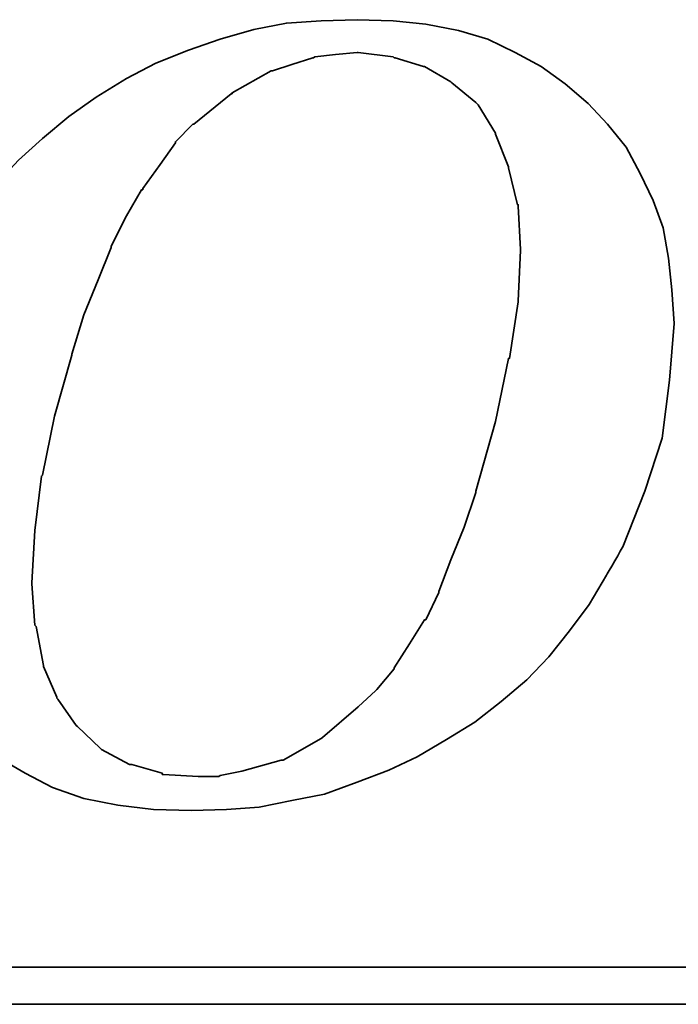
# Model space of a CAD drawing. Header units: millimetres. Extents: x 6 to 331, y 30 to 247.
# Tile 48 of 57: x 281.23 to 285, y 130.55 to 136.17. Entities that reach past the tile are written whole.
import ezdxf

# ---------------------------------------------------------------- set-up
doc = ezdxf.new("R2010")
doc.units = ezdxf.units.MM
doc.header["$LTSCALE"] = 0.2
doc.layers.add('layer 1', color=7, linetype='CONTINUOUS')

msp = doc.modelspace()

# ---------------------------------------------------------------- linework, layer by layer
at = {"layer": 'layer 1', "color": 1, "lineweight": 35}
for points, knots in [([(280.8686, 132.1878), (280.8686, 132.1878), (280.98, 132.0699), (280.98, 132.0699), (280.98, 132.0699), (280.98, 132.0699), (281.1168, 131.9578), (281.1168, 131.9578), (281.1168, 131.9578), (281.1168, 131.9578), (281.2658, 131.8716), (281.2658, 131.8716), (281.2658, 131.8716), (281.2658, 131.8716), (281.4213, 131.7899), (281.4213, 131.7899), (281.4213, 131.7899), (281.4213, 131.7899), (281.6015, 131.7277), (281.6015, 131.7277), (281.6015, 131.7277), (281.6015, 131.7277), (281.7946, 131.6901), (281.7946, 131.6901), (281.7946, 131.6901), (281.7946, 131.6901), (282, 131.6655), (282, 131.6655), (282, 131.6655), (282, 131.6655), (282.2171, 131.659), (282.2171, 131.659), (282.2171, 131.659), (282.2171, 131.659), (282.4167, 131.6655), (282.4167, 131.6655), (282.4167, 131.6655), (282.4167, 131.6655), (282.6026, 131.6785), (282.6026, 131.6785), (282.6026, 131.6785), (282.6026, 131.6785), (282.7893, 131.7154), (282.7893, 131.7154), (282.7893, 131.7154), (282.7893, 131.7154), (282.9759, 131.7524), (282.9759, 131.7524), (282.9759, 131.7524), (282.9759, 131.7524), (283.1625, 131.821), (283.1625, 131.821), (283.1625, 131.821), (283.1625, 131.821), (283.3427, 131.8897), (283.3427, 131.8897), (283.3427, 131.8897), (283.3427, 131.8897), (283.5047, 131.9649), (283.5047, 131.9649), (283.5047, 131.9649), (283.5047, 131.9649), (283.6731, 132.0634), (283.6731, 132.0634), (283.6731, 132.0634), (283.6731, 132.0634), (283.8351, 132.1632), (283.8351, 132.1632), (283.8351, 132.1632), (283.8351, 132.1632), (283.9842, 132.2811), (283.9842, 132.2811), (283.9842, 132.2811), (283.9842, 132.2811), (284.1326, 132.4055), (284.1326, 132.4055), (284.1326, 132.4055), (284.1326, 132.4055), (284.257, 132.5358), (284.257, 132.5358), (284.257, 132.5358), (284.257, 132.5358), (284.3756, 132.6855), (284.3756, 132.6855), (284.3756, 132.6855), (284.3756, 132.6855), (284.487, 132.8345), (284.487, 132.8345), (284.487, 132.8345), (284.487, 132.8345), (284.5868, 133.003), (284.5868, 133.003), (284.5868, 133.003), (284.5868, 133.003), (284.6801, 133.165), (284.6801, 133.165), (284.6801, 133.165), (284.6801, 133.165), (284.8052, 133.4819), (284.8052, 133.4819), (284.8052, 133.4819), (284.8052, 133.4819), (284.9043, 133.7858), (284.9043, 133.7858), (284.9043, 133.7858), (284.9043, 133.7858), (284.9471, 134.1163), (284.9471, 134.1163), (284.9471, 134.1163), (284.9471, 134.1163), (284.9724, 134.439), (284.9724, 134.439), (284.9724, 134.439), (284.9724, 134.439), (284.9594, 134.6321), (284.9594, 134.6321), (284.9594, 134.6321), (284.9594, 134.6321), (284.9413, 134.8122), (284.9413, 134.8122), (284.9413, 134.8122), (284.9413, 134.8122), (284.9108, 134.9859), (284.9108, 134.9859), (284.9108, 134.9859), (284.9108, 134.9859), (284.8538, 135.1414), (284.8538, 135.1414), (284.8538, 135.1414), (284.8538, 135.1414), (284.7793, 135.2969), (284.7793, 135.2969), (284.7793, 135.2969), (284.7793, 135.2969), (284.6983, 135.4466), (284.6983, 135.4466), (284.6983, 135.4466), (284.6983, 135.4466), (284.5933, 135.5769), (284.5933, 135.5769), (284.5933, 135.5769), (284.5933, 135.5769), (284.4812, 135.6954), (284.4812, 135.6954), (284.4812, 135.6954), (284.4812, 135.6954), (284.3509, 135.8075), (284.3509, 135.8075), (284.3509, 135.8075), (284.3509, 135.8075), (284.2136, 135.9073), (284.2136, 135.9073), (284.2136, 135.9073), (284.2136, 135.9073), (284.0645, 135.9877), (284.0645, 135.9877), (284.0645, 135.9877), (284.0645, 135.9877), (283.909, 136.0622), (283.909, 136.0622), (283.909, 136.0622), (283.909, 136.0622), (283.7418, 136.1121), (283.7418, 136.1121), (283.7418, 136.1121), (283.7418, 136.1121), (283.5546, 136.1497), (283.5546, 136.1497), (283.5546, 136.1497), (283.5546, 136.1497), (283.3679, 136.1678), (283.3679, 136.1678), (283.3679, 136.1678), (283.3679, 136.1678), (283.1625, 136.1743), (283.1625, 136.1743), (283.1625, 136.1743), (283.1625, 136.1743), (282.9571, 136.1678), (282.9571, 136.1678), (282.9571, 136.1678), (282.9571, 136.1678), (282.7588, 136.1549), (282.7588, 136.1549), (282.7588, 136.1549), (282.7588, 136.1549), (282.5715, 136.1186), (282.5715, 136.1186), (282.5715, 136.1186), (282.5715, 136.1186), (282.3791, 136.0622), (282.3791, 136.0622), (282.3791, 136.0622), (282.3791, 136.0622), (282.1989, 136.0006), (282.1989, 136.0006), (282.1989, 136.0006), (282.1989, 136.0006), (282.013, 135.9255), (282.013, 135.9255), (282.013, 135.9255), (282.013, 135.9255), (281.8445, 135.8386), (281.8445, 135.8386), (281.8445, 135.8386), (281.8445, 135.8386), (281.6708, 135.7324), (281.6708, 135.7324), (281.6708, 135.7324), (281.6708, 135.7324), (281.5153, 135.6209), (281.5153, 135.6209), (281.5153, 135.6209), (281.5153, 135.6209), (281.3656, 135.4965), (281.3656, 135.4965), (281.3656, 135.4965), (281.3656, 135.4965), (281.2289, 135.3721), (281.2289, 135.3721), (281.2289, 135.3721), (281.2289, 135.3721), (281.1045, 135.2412), (281.1045, 135.2412), (281.1045, 135.2412), (281.1045, 135.2412), (280.9865, 135.0921), (280.9865, 135.0921), (280.9865, 135.0921), (280.9865, 135.0921), (280.8803, 134.9554), (280.8803, 134.9554), (280.8803, 134.9554), (280.8803, 134.9554), (280.7934, 134.7993), (280.7934, 134.7993), (280.7934, 134.7993), (280.7934, 134.7993), (280.7196, 134.645), (280.7196, 134.645), (280.7196, 134.645), (280.7196, 134.645), (280.5822, 134.321), (280.5822, 134.321), (280.5822, 134.321), (280.5822, 134.321), (280.4889, 134.0158), (280.4889, 134.0158), (280.4889, 134.0158), (280.4889, 134.0158), (280.4396, 133.7184), (280.4396, 133.7184), (280.4396, 133.7184), (280.4396, 133.7184), (280.415, 133.432), (280.415, 133.432), (280.415, 133.432), (280.415, 133.432), (280.4267, 133.2583), (280.4267, 133.2583), (280.4267, 133.2583), (280.4267, 133.2583), (280.4461, 133.0898), (280.4461, 133.0898), (280.4461, 133.0898), (280.4461, 133.0898), (280.4513, 133.0898), (280.4513, 133.0898), (280.4513, 133.0898), (280.4513, 133.0898), (280.4772, 132.9162), (280.4772, 132.9162), (280.4772, 132.9162), (280.4772, 132.9162), (280.5329, 132.76), (280.5329, 132.76), (280.5329, 132.76), (280.5329, 132.76), (280.5951, 132.611), (280.5951, 132.611), (280.5951, 132.611), (280.5951, 132.611), (280.669, 132.4613), (280.669, 132.4613), (280.669, 132.4613), (280.669, 132.4613), (280.7623, 132.3252), (280.7623, 132.3252), (280.7623, 132.3252), (280.7623, 132.3252), (280.8686, 132.1878), (280.8686, 132.1878)], [0, 0, 0, 0, 0.013699, 0.013699, 0.013699, 0.013699, 0.027397, 0.027397, 0.027397, 0.027397, 0.041096, 0.041096, 0.041096, 0.041096, 0.054795, 0.054795, 0.054795, 0.054795, 0.068493, 0.068493, 0.068493, 0.068493, 0.082192, 0.082192, 0.082192, 0.082192, 0.09589, 0.09589, 0.09589, 0.09589, 0.109589, 0.109589, 0.109589, 0.109589, 0.123288, 0.123288, 0.123288, 0.123288, 0.136986, 0.136986, 0.136986, 0.136986, 0.150685, 0.150685, 0.150685, 0.150685, 0.164384, 0.164384, 0.164384, 0.164384, 0.178082, 0.178082, 0.178082, 0.178082, 0.191781, 0.191781, 0.191781, 0.191781, 0.205479, 0.205479, 0.205479, 0.205479, 0.219178, 0.219178, 0.219178, 0.219178, 0.232877, 0.232877, 0.232877, 0.232877, 0.246575, 0.246575, 0.246575, 0.246575, 0.260274, 0.260274, 0.260274, 0.260274, 0.273973, 0.273973, 0.273973, 0.273973, 0.287671, 0.287671, 0.287671, 0.287671, 0.30137, 0.30137, 0.30137, 0.30137, 0.315068, 0.315068, 0.315068, 0.315069, 0.328767, 0.328767, 0.328767, 0.328767, 0.342466, 0.342466, 0.342466, 0.342466, 0.356164, 0.356164, 0.356164, 0.356164, 0.369863, 0.369863, 0.369863, 0.369863, 0.383562, 0.383562, 0.383562, 0.383562, 0.39726, 0.39726, 0.39726, 0.39726, 0.410959, 0.410959, 0.410959, 0.410959, 0.424658, 0.424658, 0.424658, 0.424658, 0.438356, 0.438356, 0.438356, 0.438356, 0.452055, 0.452055, 0.452055, 0.452055, 0.465753, 0.465753, 0.465753, 0.465753, 0.479452, 0.479452, 0.479452, 0.479452, 0.493151, 0.493151, 0.493151, 0.493151, 0.506849, 0.506849, 0.506849, 0.506849, 0.520548, 0.520548, 0.520548, 0.520548, 0.534247, 0.534247, 0.534247, 0.534247, 0.547945, 0.547945, 0.547945, 0.547945, 0.561644, 0.561644, 0.561644, 0.561644, 0.575342, 0.575342, 0.575342, 0.575342, 0.589041, 0.589041, 0.589041, 0.589041, 0.60274, 0.60274, 0.60274, 0.60274, 0.616438, 0.616438, 0.616438, 0.616438, 0.630137, 0.630137, 0.630137, 0.630137, 0.643836, 0.643836, 0.643836, 0.643836, 0.657534, 0.657534, 0.657534, 0.657534, 0.671233, 0.671233, 0.671233, 0.671233, 0.684932, 0.684932, 0.684932, 0.684932, 0.69863, 0.69863, 0.69863, 0.69863, 0.712329, 0.712329, 0.712329, 0.712329, 0.726027, 0.726027, 0.726027, 0.726027, 0.739726, 0.739726, 0.739726, 0.739726, 0.753425, 0.753425, 0.753425, 0.753425, 0.767123, 0.767123, 0.767123, 0.767123, 0.780822, 0.780822, 0.780822, 0.780822, 0.794521, 0.794521, 0.794521, 0.794521, 0.808219, 0.808219, 0.808219, 0.808219, 0.821918, 0.821918, 0.821918, 0.821918, 0.835616, 0.835616, 0.835616, 0.835616, 0.849315, 0.849315, 0.849315, 0.849315, 0.863014, 0.863014, 0.863014, 0.863014, 0.876712, 0.876712, 0.876712, 0.876712, 0.890411, 0.890411, 0.890411, 0.890411, 0.90411, 0.90411, 0.90411, 0.90411, 0.917808, 0.917808, 0.917808, 0.917808, 0.931507, 0.931507, 0.931507, 0.931507, 0.945205, 0.945205, 0.945205, 0.945205, 0.958904, 0.958904, 0.958904, 0.958904, 0.972603, 0.972603, 0.972603, 0.972603, 0.986301, 0.986301, 0.986301, 0.986301, 1, 1, 1, 1]), ([(281.5334, 134.2653), (281.5334, 134.2653), (281.6015, 134.4895), (281.6015, 134.4895), (281.6015, 134.4895), (281.6015, 134.4895), (281.6825, 134.6884), (281.6825, 134.6884), (281.6825, 134.6884), (281.6825, 134.6884), (281.757, 134.8744), (281.757, 134.8744), (281.757, 134.8744), (281.757, 134.8744), (281.757, 134.8809), (281.757, 134.8809), (281.757, 134.8809), (281.757, 134.8809), (281.8445, 135.0546), (281.8445, 135.0546), (281.8445, 135.0546), (281.8445, 135.0546), (281.9313, 135.2036), (281.9313, 135.2036), (281.9313, 135.2036), (281.9313, 135.2036), (281.9378, 135.2036), (281.9378, 135.2036), (281.9378, 135.2036), (281.9378, 135.2036), (281.9378, 135.2101), (281.9378, 135.2101), (281.9378, 135.2101), (281.9378, 135.2101), (282.0369, 135.3468), (282.0369, 135.3468), (282.0369, 135.3468), (282.0369, 135.3468), (282.1244, 135.4719), (282.1244, 135.4719), (282.1244, 135.4719), (282.1244, 135.4719), (282.1244, 135.4771), (282.1244, 135.4771), (282.1244, 135.4771), (282.1244, 135.4771), (282.2236, 135.5769), (282.2236, 135.5769), (282.2236, 135.5769), (282.2236, 135.5769), (282.23, 135.5769), (282.23, 135.5769), (282.23, 135.5769), (282.23, 135.5769), (282.4419, 135.7518), (282.4419, 135.7518), (282.4419, 135.7518), (282.4419, 135.7518), (282.4484, 135.7518), (282.4484, 135.7518), (282.4484, 135.7518), (282.4484, 135.7518), (282.4484, 135.757), (282.4484, 135.757), (282.4484, 135.757), (282.4484, 135.757), (282.6713, 135.8814), (282.6713, 135.8814), (282.6713, 135.8814), (282.6713, 135.8814), (282.6785, 135.8814), (282.6785, 135.8814), (282.6785, 135.8814), (282.6785, 135.8814), (282.7893, 135.919), (282.7893, 135.919), (282.7893, 135.919), (282.7893, 135.919), (282.9085, 135.9566), (282.9085, 135.9566), (282.9085, 135.9566), (282.9085, 135.9566), (282.9137, 135.9566), (282.9137, 135.9566), (282.9137, 135.9566), (282.9137, 135.9566), (282.9202, 135.9631), (282.9202, 135.9631), (282.9202, 135.9631), (282.9202, 135.9631), (283.0381, 135.9747), (283.0381, 135.9747), (283.0381, 135.9747), (283.0381, 135.9747), (283.1625, 135.9877), (283.1625, 135.9877), (283.1625, 135.9877), (283.1625, 135.9877), (283.169, 135.9877), (283.169, 135.9877), (283.169, 135.9877), (283.169, 135.9877), (283.3679, 135.9631), (283.3679, 135.9631), (283.3679, 135.9631), (283.3679, 135.9631), (283.3738, 135.9566), (283.3738, 135.9566), (283.3738, 135.9566), (283.3738, 135.9566), (283.3802, 135.9566), (283.3802, 135.9566), (283.3802, 135.9566), (283.3802, 135.9566), (283.5416, 135.9073), (283.5416, 135.9073), (283.5416, 135.9073), (283.5416, 135.9073), (283.5481, 135.9073), (283.5481, 135.9073), (283.5481, 135.9073), (283.5481, 135.9073), (283.6971, 135.8192), (283.6971, 135.8192), (283.6971, 135.8192), (283.6971, 135.8192), (283.7036, 135.814), (283.7036, 135.814), (283.7036, 135.814), (283.7036, 135.814), (283.8403, 135.7013), (283.8403, 135.7013), (283.8403, 135.7013), (283.8403, 135.7013), (283.8468, 135.6954), (283.8468, 135.6954), (283.8468, 135.6954), (283.8468, 135.6954), (283.8533, 135.689), (283.8533, 135.689), (283.8533, 135.689), (283.8533, 135.689), (283.9531, 135.527), (283.9531, 135.527), (283.9531, 135.527), (283.9531, 135.527), (283.9531, 135.5211), (283.9531, 135.5211), (283.9531, 135.5211), (283.9531, 135.5211), (284.0269, 135.3345), (284.0269, 135.3345), (284.0269, 135.3345), (284.0269, 135.3345), (284.0269, 135.328), (284.0269, 135.328), (284.0269, 135.328), (284.0269, 135.328), (284.0775, 135.1174), (284.0775, 135.1174), (284.0775, 135.1174), (284.0775, 135.1174), (284.0827, 135.1174), (284.0827, 135.1174), (284.0827, 135.1174), (284.0827, 135.1174), (284.0827, 135.1103), (284.0827, 135.1103), (284.0827, 135.1103), (284.0827, 135.1103), (284.0956, 134.8615), (284.0956, 134.8615), (284.0956, 134.8615), (284.0956, 134.8615), (284.0956, 134.8556), (284.0956, 134.8556), (284.0956, 134.8556), (284.0956, 134.8556), (284.0827, 134.5699), (284.0827, 134.5699), (284.0827, 134.5699), (284.0827, 134.5699), (284.0827, 134.5634), (284.0827, 134.5634), (284.0827, 134.5634), (284.0827, 134.5634), (284.0334, 134.2407), (284.0334, 134.2407), (284.0334, 134.2407), (284.0334, 134.2407), (284.0269, 134.2407), (284.0269, 134.2407), (284.0269, 134.2407), (284.0269, 134.2407), (283.9531, 133.8791), (283.9531, 133.8791), (283.9531, 133.8791), (283.9531, 133.8791), (283.8403, 133.4819), (283.8403, 133.4819), (283.8403, 133.4819), (283.8403, 133.4819), (283.8403, 133.4747), (283.8403, 133.4747), (283.8403, 133.4747), (283.8403, 133.4747), (283.7729, 133.2765), (283.7729, 133.2765), (283.7729, 133.2765), (283.7729, 133.2765), (283.6971, 133.0898), (283.6971, 133.0898), (283.6971, 133.0898), (283.6971, 133.0898), (283.6291, 132.9097), (283.6291, 132.9097), (283.6291, 132.9097), (283.6291, 132.9097), (283.6291, 132.9032), (283.6291, 132.9032), (283.6291, 132.9032), (283.6291, 132.9032), (283.5546, 132.7477), (283.5546, 132.7477), (283.5546, 132.7477), (283.5546, 132.7477), (283.5481, 132.7477), (283.5481, 132.7477), (283.5481, 132.7477), (283.5481, 132.7477), (283.4619, 132.611), (283.4619, 132.611), (283.4619, 132.611), (283.4619, 132.611), (283.3738, 132.4742), (283.3738, 132.4742), (283.3738, 132.4742), (283.3738, 132.4742), (283.3738, 132.4677), (283.3738, 132.4677), (283.3738, 132.4677), (283.3738, 132.4677), (283.2753, 132.3498), (283.2753, 132.3498), (283.2753, 132.3498), (283.2753, 132.3498), (283.2688, 132.3433), (283.2688, 132.3433), (283.2688, 132.3433), (283.2688, 132.3433), (283.169, 132.25), (283.169, 132.25), (283.169, 132.25), (283.169, 132.25), (282.9642, 132.0757), (282.9642, 132.0757), (282.9642, 132.0757), (282.9642, 132.0757), (282.9571, 132.0699), (282.9571, 132.0699), (282.9571, 132.0699), (282.9571, 132.0699), (282.74, 131.9455), (282.74, 131.9455), (282.74, 131.9455), (282.74, 131.9455), (282.7335, 131.9455), (282.7335, 131.9455), (282.7335, 131.9455), (282.7335, 131.9455), (282.7277, 131.9455), (282.7277, 131.9455), (282.7277, 131.9455), (282.7277, 131.9455), (282.5041, 131.8833), (282.5041, 131.8833), (282.5041, 131.8833), (282.5041, 131.8833), (282.3791, 131.858), (282.3791, 131.858), (282.3791, 131.858), (282.3791, 131.858), (282.3726, 131.8521), (282.3726, 131.8521), (282.3726, 131.8521), (282.3726, 131.8521), (282.3668, 131.8521), (282.3668, 131.8521), (282.3668, 131.8521), (282.3668, 131.8521), (282.2547, 131.8521), (282.2547, 131.8521), (282.2547, 131.8521), (282.2547, 131.8521), (282.0557, 131.8645), (282.0557, 131.8645), (282.0557, 131.8645), (282.0557, 131.8645), (282.0492, 131.8645), (282.0492, 131.8645), (282.0492, 131.8645), (282.0492, 131.8645), (282.0492, 131.8716), (282.0492, 131.8716), (282.0492, 131.8716), (282.0492, 131.8716), (281.8756, 131.9208), (281.8756, 131.9208), (281.8756, 131.9208), (281.8756, 131.9208), (281.8691, 131.9208), (281.8691, 131.9208), (281.8691, 131.9208), (281.8691, 131.9208), (281.8626, 131.9208), (281.8626, 131.9208), (281.8626, 131.9208), (281.8626, 131.9208), (281.7013, 132.0077), (281.7013, 132.0077), (281.7013, 132.0077), (281.7013, 132.0077), (281.6948, 132.0141), (281.6948, 132.0141), (281.6948, 132.0141), (281.6948, 132.0141), (281.5645, 132.1386), (281.5645, 132.1386), (281.5645, 132.1386), (281.5645, 132.1386), (281.5581, 132.145), (281.5581, 132.145), (281.5581, 132.145), (281.5581, 132.145), (281.4531, 132.2941), (281.4531, 132.2941), (281.4531, 132.2941), (281.4531, 132.2941), (281.4466, 132.3006), (281.4466, 132.3006), (281.4466, 132.3006), (281.4466, 132.3006), (281.4466, 132.3057), (281.4466, 132.3057), (281.4466, 132.3057), (281.4466, 132.3057), (281.3714, 132.4807), (281.3714, 132.4807), (281.3714, 132.4807), (281.3714, 132.4807), (281.3714, 132.4872), (281.3714, 132.4872), (281.3714, 132.4872), (281.3714, 132.4872), (281.3287, 132.7101), (281.3287, 132.7101), (281.3287, 132.7101), (281.3287, 132.7101), (281.3222, 132.7166), (281.3222, 132.7166), (281.3222, 132.7166), (281.3222, 132.7166), (281.304, 132.9525), (281.304, 132.9525), (281.304, 132.9525), (281.304, 132.9525), (281.304, 132.9589), (281.304, 132.9589), (281.304, 132.9589), (281.304, 132.9589), (281.3222, 133.2583), (281.3222, 133.2583), (281.3222, 133.2583), (281.3222, 133.2583), (281.3591, 133.5681), (281.3591, 133.5681), (281.3591, 133.5681), (281.3591, 133.5681), (281.3656, 133.5745), (281.3656, 133.5745), (281.3656, 133.5745), (281.3656, 133.5745), (281.4343, 133.9102), (281.4343, 133.9102), (281.4343, 133.9102), (281.4343, 133.9102), (281.5334, 134.2588), (281.5334, 134.2588), (281.5334, 134.2588), (281.5334, 134.2588), (281.5334, 134.2653), (281.5334, 134.2653)], [0, 0, 0, 0, 0.010204, 0.010204, 0.010204, 0.010204, 0.020408, 0.020408, 0.020408, 0.020408, 0.030612, 0.030612, 0.030612, 0.030612, 0.040816, 0.040816, 0.040816, 0.040816, 0.05102, 0.05102, 0.05102, 0.05102, 0.061224, 0.061224, 0.061224, 0.061224, 0.071429, 0.071429, 0.071429, 0.071429, 0.081633, 0.081633, 0.081633, 0.081633, 0.091837, 0.091837, 0.091837, 0.091837, 0.102041, 0.102041, 0.102041, 0.102041, 0.112245, 0.112245, 0.112245, 0.112245, 0.122449, 0.122449, 0.122449, 0.122449, 0.132653, 0.132653, 0.132653, 0.132653, 0.142857, 0.142857, 0.142857, 0.142857, 0.153061, 0.153061, 0.153061, 0.153061, 0.163265, 0.163265, 0.163265, 0.163265, 0.173469, 0.173469, 0.173469, 0.173469, 0.183673, 0.183673, 0.183673, 0.183673, 0.193878, 0.193878, 0.193878, 0.193878, 0.204082, 0.204082, 0.204082, 0.204082, 0.214286, 0.214286, 0.214286, 0.214286, 0.22449, 0.22449, 0.22449, 0.22449, 0.234694, 0.234694, 0.234694, 0.234694, 0.244898, 0.244898, 0.244898, 0.244898, 0.255102, 0.255102, 0.255102, 0.255102, 0.265306, 0.265306, 0.265306, 0.265306, 0.27551, 0.27551, 0.27551, 0.27551, 0.285714, 0.285714, 0.285714, 0.285714, 0.295918, 0.295918, 0.295918, 0.295918, 0.306122, 0.306122, 0.306122, 0.306122, 0.316327, 0.316327, 0.316327, 0.316327, 0.326531, 0.326531, 0.326531, 0.326531, 0.336735, 0.336735, 0.336735, 0.336735, 0.346939, 0.346939, 0.346939, 0.346939, 0.357143, 0.357143, 0.357143, 0.357143, 0.367347, 0.367347, 0.367347, 0.367347, 0.377551, 0.377551, 0.377551, 0.377551, 0.387755, 0.387755, 0.387755, 0.387755, 0.397959, 0.397959, 0.397959, 0.397959, 0.408163, 0.408163, 0.408163, 0.408163, 0.418367, 0.418367, 0.418367, 0.418367, 0.428571, 0.428571, 0.428571, 0.428571, 0.438776, 0.438776, 0.438776, 0.438776, 0.44898, 0.44898, 0.44898, 0.44898, 0.459184, 0.459184, 0.459184, 0.459184, 0.469388, 0.469388, 0.469388, 0.469388, 0.479592, 0.479592, 0.479592, 0.479592, 0.489796, 0.489796, 0.489796, 0.489796, 0.5, 0.5, 0.5, 0.5, 0.510204, 0.510204, 0.510204, 0.510204, 0.520408, 0.520408, 0.520408, 0.520408, 0.530612, 0.530612, 0.530612, 0.530612, 0.540816, 0.540816, 0.540816, 0.540816, 0.55102, 0.55102, 0.55102, 0.55102, 0.561224, 0.561224, 0.561224, 0.561224, 0.571429, 0.571429, 0.571429, 0.571429, 0.581633, 0.581633, 0.581633, 0.581633, 0.591837, 0.591837, 0.591837, 0.591837, 0.602041, 0.602041, 0.602041, 0.602041, 0.612245, 0.612245, 0.612245, 0.612245, 0.622449, 0.622449, 0.622449, 0.622449, 0.632653, 0.632653, 0.632653, 0.632653, 0.642857, 0.642857, 0.642857, 0.642857, 0.653061, 0.653061, 0.653061, 0.653061, 0.663265, 0.663265, 0.663265, 0.663265, 0.673469, 0.673469, 0.673469, 0.673469, 0.683673, 0.683673, 0.683673, 0.683673, 0.693878, 0.693878, 0.693878, 0.693878, 0.704082, 0.704082, 0.704082, 0.704082, 0.714286, 0.714286, 0.714286, 0.714286, 0.72449, 0.72449, 0.72449, 0.72449, 0.734694, 0.734694, 0.734694, 0.734694, 0.744898, 0.744898, 0.744898, 0.744898, 0.755102, 0.755102, 0.755102, 0.755102, 0.765306, 0.765306, 0.765306, 0.765306, 0.77551, 0.77551, 0.77551, 0.77551, 0.785714, 0.785714, 0.785714, 0.785714, 0.795918, 0.795918, 0.795918, 0.795918, 0.806122, 0.806122, 0.806122, 0.806122, 0.816327, 0.816327, 0.816327, 0.816327, 0.826531, 0.826531, 0.826531, 0.826531, 0.836735, 0.836735, 0.836735, 0.836735, 0.846939, 0.846939, 0.846939, 0.846939, 0.857143, 0.857143, 0.857143, 0.857143, 0.867347, 0.867347, 0.867347, 0.867347, 0.877551, 0.877551, 0.877551, 0.877551, 0.887755, 0.887755, 0.887755, 0.887755, 0.897959, 0.897959, 0.897959, 0.897959, 0.908163, 0.908163, 0.908163, 0.908163, 0.918367, 0.918367, 0.918367, 0.918367, 0.928571, 0.928571, 0.928571, 0.928571, 0.938776, 0.938776, 0.938776, 0.938776, 0.94898, 0.94898, 0.94898, 0.94898, 0.959184, 0.959184, 0.959184, 0.959184, 0.969388, 0.969388, 0.969388, 0.969388, 0.979592, 0.979592, 0.979592, 0.979592, 0.989796, 0.989796, 0.989796, 0.989796, 1, 1, 1, 1]), ([(303.4844, 131.5411), (303.4844, 131.5411), (303.4844, 130.8134), (303.4844, 130.8134), (303.4844, 130.8134), (303.4844, 130.8134), (303.4844, 130.7635), (303.4844, 130.7635), (303.4844, 130.7635), (303.4844, 130.7635), (303.4345, 130.7635), (303.4345, 130.7635), (303.4345, 130.7635), (303.4345, 130.7635), (260.9141, 130.7635), (260.9141, 130.7635), (260.9141, 130.7635), (260.9141, 130.7635), (260.9141, 130.5523), (260.9141, 130.5523), (260.9141, 130.5523), (260.9141, 130.5523), (305.2943, 130.5523), (305.2943, 130.5523), (305.2943, 130.5523), (305.2943, 130.5523), (303.4844, 131.5411), (303.4844, 131.5411)], [0, 0, 0, 0, 0.142857, 0.142857, 0.142857, 0.142857, 0.285714, 0.285714, 0.285714, 0.285714, 0.428571, 0.428571, 0.428571, 0.428571, 0.571429, 0.571429, 0.571429, 0.571429, 0.714286, 0.714286, 0.714286, 0.714286, 0.857143, 0.857143, 0.857143, 0.857143, 1, 1, 1, 1])]:
    msp.add_open_spline(points, degree=3, knots=knots, dxfattribs=at)

doc.saveas('drawing.dxf')
